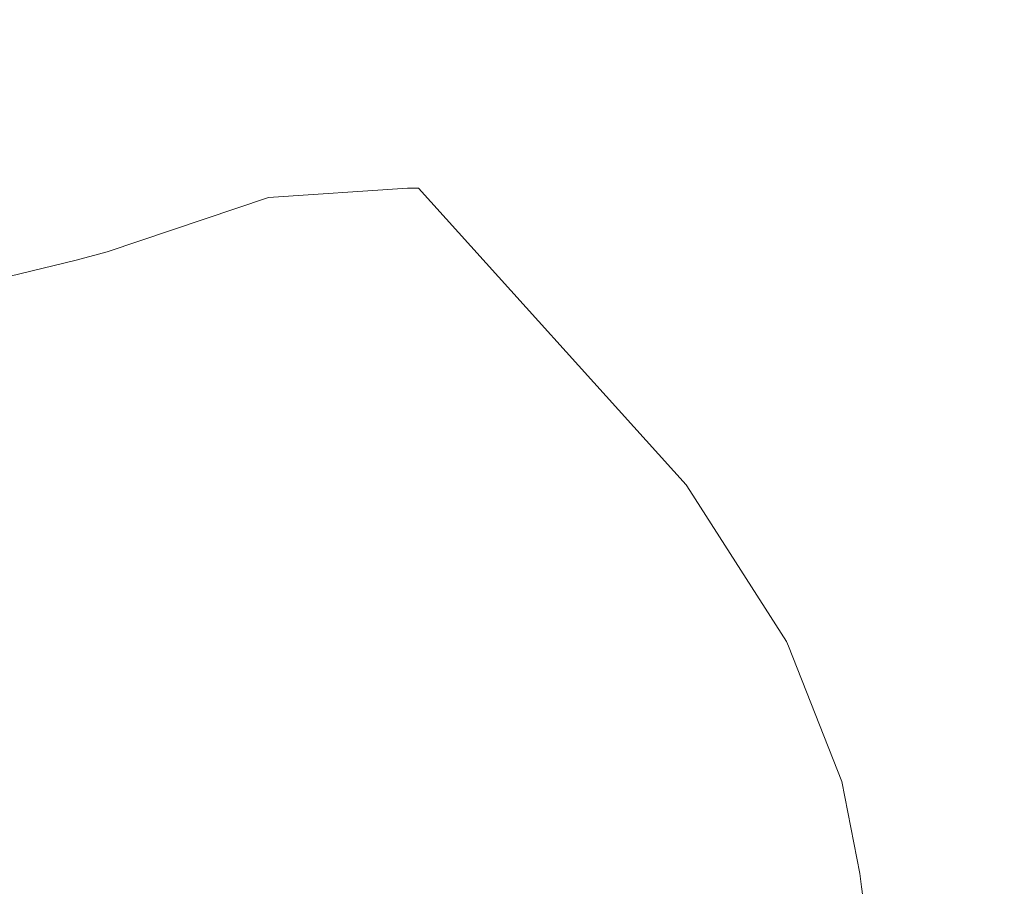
# Model space of a CAD drawing. Header units: metres. Extents: x 146966 to 148695, y 409998 to 410959.
# Tile 9 of 26: x 148039 to 148249, y 410283 to 410467. Entities that reach past the tile are written whole.
import ezdxf
from ezdxf.lldxf.tags import DXFTag

# ---------------------------------------------------------------- set-up
doc = ezdxf.new("R2010")
doc.units = ezdxf.units.M
doc.layers.add('B-OI-RI-DRUK_WSAAENMAAS_0000585008_VECT_18O093376-G', color=210, linetype='RI-PERS', lineweight=18)
doc.styles.get("Standard").update_dxf_attribs({"font": 'iv-font.shx'})
tags = doc.linetypes.add('RI-PERS', pattern='A,7,-2,["P",Standard,S=1.8,R=0,X=-0.5,Y=-0.9],-2,7,-2,[102,NLCS.SHX,S=1,R=180,X=0,Y=0],-2', length=22).pattern_tags.tags
tags[6] = DXFTag(74, 10)

msp = doc.modelspace()

# ---------------------------------------------------------------- linework, layer by layer
at = {"layer": 'B-OI-RI-DRUK_WSAAENMAAS_0000585008_VECT_18O093376-G', "ltscale": 0.5, "flags": 128}
msp.add_lwpolyline([(147599.577, 410467.144), (147630.7, 410449.9), (147632.9, 410448.9), (147725.3, 410429.1), (147732.9, 410427.3), (147801.3, 410410.5), (147875.5, 410403.1), (147882.1, 410402.3), (147914.7, 410398.1), (147915.3, 410398.3), (148000.3, 410404.1), (148003.7, 410404.5), (148050.9, 410415.9), (148057.5, 410417.7), (148091.9, 410429.3), (148121.5, 410431.3), (148123.9, 410431.3), (148180.9, 410368.1), (148181.7, 410366.9), (148202.3, 410334.7), (148202.7, 410333.7), (148214.1, 410304.9), (148217.9, 410285.3), (148218.3, 410282.5), (148225.5, 410229.7), (148225.9, 410228.3), (148232.9, 410202.9), (148233.3, 410200.9), (148245.5, 410140.9), (148248.7, 410065.7), (148248.7, 410059.1), (148246.5, 410030.7), (148246.1, 410028.3), (148242.1, 410004.5)], dxfattribs=at)

doc.saveas('drawing.dxf')
